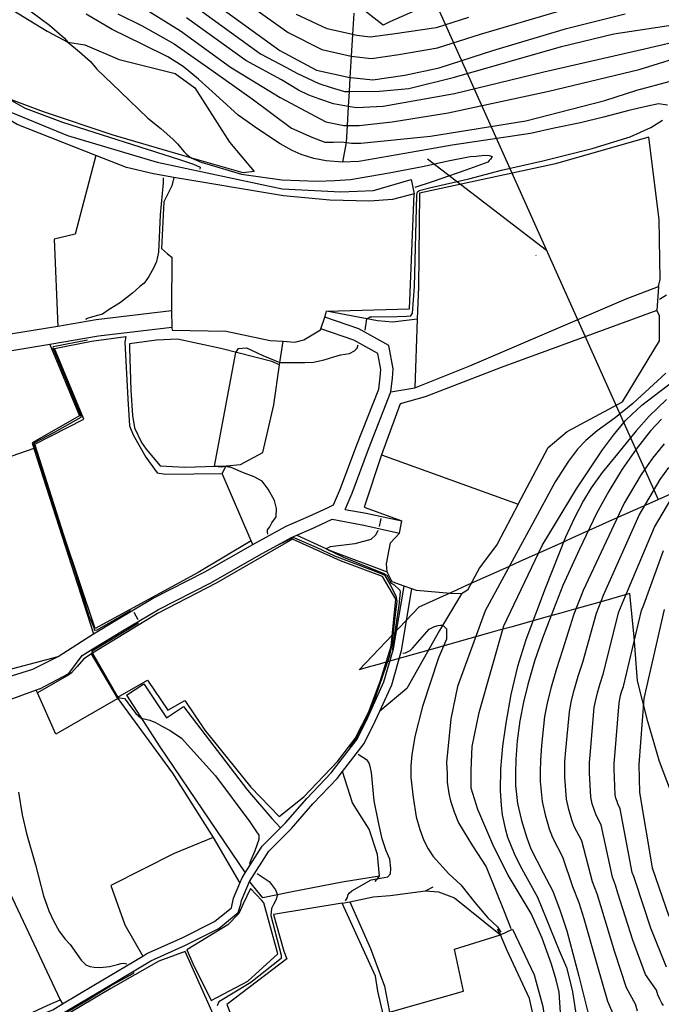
# Model space of a CAD drawing. Header units: metres. Extents: x -53000 to -50572, y -90750 to -89873.
# Tile 10 of 28: x -52424 to -52347, y -90305 to -90186. Entities that reach past the tile are written whole.
import ezdxf

# ---------------------------------------------------------------- set-up
doc = ezdxf.new("R2010")
doc.units = ezdxf.units.M
for name, color, linetype in [('2101000', 7, 'Continuous'), ('5212110', 7, 'Continuous'), ('5212120', 7, 'Continuous'), ('6110110', 7, 'Continuous'), ('6110120', 7, 'Continuous'), ('6301000', 7, 'Continuous'), ('6302000', 7, 'Continuous'), ('7101000', 7, 'Continuous'), ('7102000', 7, 'Continuous'), ('7521000', 7, 'Continuous')]:
    doc.layers.add(name, color=color, linetype=linetype)
doc.layers.add('D-BMK-ROW', color=7, linetype='Continuous', lineweight=25, true_color=0xff8000)
picture_1 = doc.add_image_def('image1.tif', size_in_pixel=(4000, 3000))

msp = doc.modelspace()

# ---------------------------------------------------------------- linework, layer by layer
at = {"color": 1, "elevation": 64.16, "flags": 128}
msp.add_lwpolyline([(-52373.91, -90183.36), (-52346.9, -90243.58)], dxfattribs=at)
at = {"color": 6, "elevation": 64.16, "flags": 128}
msp.add_lwpolyline([(-52360.4, -90213.47), (-52374.81, -90202.42)], dxfattribs=at)
at = {"elevation": 0.21, "flags": 128}
msp.add_lwpolyline([(-52361.7, -90214.01), (-52361.68, -90214.05)], dxfattribs=at)
at = {"layer": '2101000'}
for points in [[(-52405.82, -90220.78, 48.57), (-52414.92, -90221.86, 48.09), (-52419.58, -90222.64, 47.78), (-52425.07, -90223.56, 47.41), (-52430.22, -90224.42, 47.07), (-52430.26, -90224.43, 47.07), (-52441.22, -90225.77, 44.97), (-52441.51, -90225.85, 44.9), (-52441.73, -90225.19, 44.9), (-52443.45, -90219.34, 44.9), (-52444.45, -90215.42, 44.9), (-52444.66, -90213.03, 45.12), (-52444.81, -90211.33, 45.27)], [(-52405.82, -90220.78, 48.57), (-52405.76, -90222.79, 48.57)], [(-52387.73, -90222.96, 48.57), (-52387.27, -90221.53, 48.57)], [(-52384.81, -90244.8, 51.27), (-52383.96, -90242.83, 51.27), (-52381.97, -90237.52, 51.39), (-52379.25, -90230.58, 51.16), (-52379.07, -90228.92, 51.16), (-52378.97, -90227.77, 50.93), (-52379.51, -90224.96, 50.36), (-52383.15, -90222.93, 49.91), (-52387.27, -90221.53, 48.57)], [(-52405.76, -90222.79, 48.57), (-52414.64, -90223.84, 48.09), (-52420.54, -90224.83, 47.69), (-52429.97, -90226.41, 47.07), (-52436.5, -90227.21, 45.82), (-52441.3, -90227.8, 44.9), (-52446.13, -90229.14, 44.45), (-52456.24, -90231.29, 44), (-52464.32, -90233.16, 43.31), (-52465.31, -90233.33, 43.12), (-52465.36, -90233.35, 42.74), (-52460.16, -90246.22, 43.43), (-52458.48, -90249.8, 43.58), (-52455.25, -90256.66, 43.88), (-52455.17, -90256.84, 43.88), (-52447.71, -90274.27, 44.11)], [(-52422.61, -90264.13, 46.27), (-52419.54, -90262.58, 46.84), (-52416.13, -90260.39, 47.18), (-52415.25, -90259.86, 47.29), (-52412.52, -90258.2, 47.63), (-52408.11, -90255.57, 48.43), (-52401.78, -90252.34, 48.88), (-52395.96, -90249.04, 49.79), (-52391.95, -90246.83, 50.25), (-52389.13, -90245.59, 51.04), (-52386.91, -90244.58, 51.16), (-52386.21, -90244.24, 51.27), (-52385.35, -90242.27, 51.27), (-52383.37, -90236.97, 51.39), (-52380.72, -90230.22, 51.16), (-52380.56, -90228.78, 51.16), (-52380.49, -90227.85, 50.93), (-52380.85, -90225.93, 50.36), (-52383.76, -90224.31, 49.91), (-52387.73, -90222.96, 48.57)], [(-52384.81, -90244.8, 51.27), (-52382.26, -90245.24, 51.61), (-52377.91, -90246.19, 52.52)], [(-52421.75, -90266.48, 46.27), (-52418.24, -90264.63, 46.84), (-52416.61, -90262.48, 47.05), (-52415.33, -90261.66, 47.18), (-52411.73, -90259.47, 47.63), (-52407.39, -90256.88, 48.43), (-52401.07, -90253.67, 48.88), (-52395.21, -90250.34, 49.79), (-52391.28, -90248.18, 50.25), (-52390.65, -90247.9, 50.43), (-52388.52, -90246.96, 51.04), (-52386.35, -90245.97, 51.15)], [(-52386.35, -90245.97, 51.15), (-52382.55, -90246.71, 51.61), (-52378.23, -90247.66, 52.52)], [(-52378.23, -90247.66, 52.52), (-52377.91, -90246.19, 52.52)], [(-52435.27, -90311.44, 44.34), (-52428.82, -90308.73, 45.13), (-52420.2, -90305.33, 45.13), (-52419.01, -90304.61, 45.21), (-52415.21, -90302.35, 45.47), (-52409.3, -90298.83, 46.21), (-52408.8, -90298.54, 46.27), (-52404.54, -90296.61, 46.95), (-52400.62, -90294.66, 47.29), (-52398.57, -90293, 47.41), (-52398.29, -90291.84, 47.75), (-52397.54, -90290.02, 47.83), (-52397.27, -90289.37, 47.86), (-52396.89, -90288.77, 47.93), (-52394.83, -90285.53, 48.32), (-52392.62, -90283.32, 48.58), (-52392, -90282.71, 48.66), (-52389.45, -90279.75, 49.23), (-52386.5, -90276.68, 49.68), (-52383.35, -90272.58, 50.14), (-52382.05, -90269.96, 50.7), (-52380.09, -90265.67, 51.27), (-52378.92, -90261.66, 52.07), (-52377.65, -90254.07, 52.78)], [(-52376.7, -90254.41, 52.78), (-52377.65, -90254.07, 52.78)], [(-52434.89, -90312.37, 44.34), (-52428.44, -90309.65, 45.13), (-52419.76, -90306.23, 45.13), (-52418.48, -90305.47, 45.21), (-52414.05, -90302.82, 45.47), (-52408.33, -90299.42, 46.27), (-52404.1, -90297.51, 46.95), (-52400.08, -90295.51, 47.29), (-52397.73, -90293.58, 47.41), (-52397.41, -90292.56, 47.64), (-52397.33, -90292.12, 47.75), (-52396.38, -90289.83, 47.86), (-52394.04, -90286.16, 48.32), (-52391.27, -90283.39, 48.66), (-52388.71, -90280.42, 49.23), (-52385.74, -90277.33, 49.68), (-52385.11, -90276.52, 49.77), (-52382.5, -90273.11, 50.14), (-52381.15, -90270.4, 50.7), (-52380.61, -90269.2, 50.86), (-52379.15, -90266.02, 51.27), (-52377.95, -90261.88, 52.07), (-52376.7, -90254.41, 52.78)], [(-52447.71, -90274.27, 44.11), (-52446.99, -90274.37, 44.36), (-52445.57, -90273.55, 44.45), (-52441.23, -90271.14, 44.56), (-52435.64, -90268.15, 45.25), (-52433.25, -90267.44, 45.37), (-52422.61, -90264.13, 46.27)], [(-52421.75, -90266.48, 46.27), (-52422.18, -90266.64, 46.23), (-52433.36, -90270.73, 45.25), (-52439.59, -90274.06, 44.56), (-52443.29, -90276.46, 44.45), (-52444.47, -90278.04, 44.34), (-52445.23, -90279.71, 44.11), (-52445.22, -90280.22, 44), (-52443.31, -90285.86, 43.88), (-52441.67, -90289.95, 43.58), (-52440.21, -90293.61, 43.31), (-52440.2, -90293.92, 43.31), (-52441.87, -90296.13, 43.2), (-52442.24, -90296.33, 43.18), (-52447.89, -90299.34, 42.86), (-52455.84, -90303.15, 42.4), (-52461.29, -90305.11, 42.29), (-52461.94, -90305.49, 42.29)]]:
    msp.add_polyline3d(points, dxfattribs=at)
at = {"layer": '5212110'}
for points in [[(-52405.54, -90204.64, 48.57), (-52407.98, -90204.18, 47.45), (-52411.27, -90203.41, 47.34), (-52414.99, -90201.95, 47.21), (-52424.49, -90198.22, 46.88), (-52425.62, -90197.52, 45.27)], [(-52376.45, -90206.61, 48.57), (-52379.06, -90207.3, 48.57), (-52381.84, -90207.5, 48.57), (-52386.63, -90207.39, 48.57), (-52392.27, -90206.84, 48.57), (-52405.54, -90204.64, 48.57)]]:
    msp.add_polyline3d(points, dxfattribs=at)
at = {"layer": '5212120'}
msp.add_polyline3d([(-52446.29, -90189.48, 43.1), (-52439.31, -90192, 43.53), (-52429.41, -90195.03, 44.65), (-52418.41, -90199.54, 45.32), (-52407.54, -90202.76, 45.54), (-52392.4, -90206.02, 46.89), (-52385.3, -90206.35, 46.89), (-52381.36, -90206.19, 46.89), (-52376.79, -90204.88, 47.12), (-52376.45, -90206.61, 48.57)], dxfattribs=at)
at = {"layer": '6110110'}
for points in [[(-52347.05, -90220.71, 52.78), (-52365.92, -90227.61, 52.78), (-52375.1, -90231.16, 52.78), (-52378.14, -90232, 52.78)], [(-52378.14, -90232, 52.78), (-52380.38, -90238.2, 52.78)], [(-52380.38, -90238.2, 52.78), (-52382.47, -90244.53, 52.78), (-52377.91, -90246.19, 52.52)], [(-52384.24, -90292.29, 51.47), (-52381.71, -90297.93, 51.47), (-52380.04, -90302.46, 51.47), (-52379.44, -90305.61, 51.7)], [(-52364.53, -90295.59, 54.2), (-52361.91, -90301.1, 54.2), (-52360.87, -90304.95, 53.97), (-52360.36, -90308.3, 53.86), (-52360.31, -90309.94, 53.86), (-52360.55, -90319.02, 53.13)]]:
    msp.add_polyline3d(points, dxfattribs=at)
at = {"layer": '6110120'}
for points in [[(-52376.37, -90230.06, 50.84), (-52369.69, -90227.43, 50.84), (-52350.77, -90219.3, 50.84), (-52346.84, -90217.81, 50.84)], [(-52346.84, -90217.81, 50.84), (-52347.05, -90220.71, 52.78)], [(-52379.25, -90230.58, 51.16), (-52376.37, -90230.06, 50.84)], [(-52379.77, -90309.49, 49.65), (-52380.13, -90306.04, 49.31), (-52380.84, -90303.1, 49.31), (-52381.1, -90301.27, 49.31), (-52385.15, -90292.44, 49.31), (-52384.24, -90292.29, 51.47)], [(-52365.99, -90296.25, 51.7), (-52364.53, -90295.59, 54.2)], [(-52360.55, -90319.02, 53.13), (-52361.51, -90318.87, 51.7), (-52361.5, -90312.73, 51.7), (-52361.57, -90310.28, 51.7), (-52361.78, -90307.02, 51.7), (-52362.48, -90303.98, 51.7), (-52365.22, -90298.06, 51.7), (-52365.99, -90296.25, 51.7)]]:
    msp.add_polyline3d(points, dxfattribs=at)
at = {"layer": '6301000'}
for points in [[(-52346.84, -90217.81, 50.84), (-52346.66, -90216.98, 50.84), (-52346.78, -90209.73, 50.84), (-52348.01, -90199.76, 50.84), (-52349.32, -90200.12, 50.84), (-52359.34, -90202.98, 50.84), (-52375.79, -90206.53, 50.84)], [(-52405.54, -90204.64, 48.57), (-52405.78, -90205.62, 48.57)], [(-52405.78, -90205.62, 48.57), (-52406.74, -90207.58, 48.57), (-52407.01, -90213.2, 48.57), (-52406.31, -90213.86, 48.57), (-52405.77, -90214.26, 48.57), (-52405.83, -90220.45, 48.57), (-52405.82, -90220.78, 48.57)], [(-52375.79, -90206.53, 50.84), (-52375.93, -90217.87, 50.84), (-52376.07, -90221.77, 50.84), (-52376.37, -90230.06, 50.84)], [(-52363.83, -90244.17, 52.78), (-52360.21, -90237.3, 52.78), (-52357.92, -90235.37, 52.78), (-52351.22, -90231.78, 52.78), (-52346.73, -90224.38, 52.78), (-52346.72, -90221.31, 52.78), (-52347.05, -90220.71, 52.78)], [(-52392.28, -90224.45, 48.57), (-52390.9, -90224.54, 48.57), (-52389.79, -90224.29, 48.57), (-52387.76, -90223.06, 48.57), (-52387.73, -90222.96, 48.57)], [(-52410.88, -90225.26, 49.59), (-52410.72, -90230.37, 49.59), (-52410.53, -90233.43, 49.59), (-52410.28, -90234.93, 49.59), (-52409.43, -90236.7, 49.59), (-52408.88, -90237.52, 49.59), (-52407.2, -90239.52, 49.59), (-52404.2, -90239.67, 49.59), (-52399.21, -90239.51, 50.16), (-52397.48, -90239.34, 50.62), (-52394.77, -90237.9, 50.73), (-52393.42, -90232.12, 50.5), (-52392.75, -90227.28, 50.16), (-52393.68, -90226.91, 50.16), (-52399.85, -90225.32, 49.93), (-52405.09, -90224.21, 49.71), (-52407.64, -90224.31, 49.59), (-52410.9, -90224.75, 49.59), (-52410.88, -90225.26, 49.59)], [(-52392.75, -90227.28, 50.16), (-52392.28, -90224.45, 48.57)], [(-52420.54, -90224.83, 47.69), (-52416.95, -90233.47, 47.66), (-52422.7, -90236.73, 47.66), (-52422.49, -90237.4, 47.66), (-52415.25, -90259.86, 47.29)], [(-52436.5, -90227.21, 45.82), (-52442.48, -90229.33, 46.13), (-52440.45, -90237.84, 46.36), (-52437.2, -90237.19, 46.36), (-52435.66, -90241.54, 46.46), (-52435.56, -90241.83, 46.47), (-52427.2, -90264.59, 46.36), (-52419.54, -90262.58, 46.84)], [(-52380.38, -90238.2, 52.78), (-52363.83, -90244.17, 52.78)], [(-52399.69, -90240.45, 48.57), (-52399.21, -90239.51, 50.16)], [(-52395.96, -90249.04, 49.79), (-52396.17, -90248.59, 48.57), (-52399.69, -90240.45, 48.57)], [(-52363.83, -90244.17, 52.78), (-52366.39, -90249, 52.78), (-52368.54, -90251.85, 52.78), (-52369.99, -90254.57, 52.78), (-52370.69, -90255.01, 52.78), (-52372.02, -90254.96, 52.78), (-52376.14, -90254.61, 52.78), (-52376.7, -90254.41, 52.78)], [(-52377.65, -90254.07, 52.78), (-52379.1, -90253.56, 52.78), (-52379.7, -90252.34, 52.78), (-52379.79, -90251.39, 52.78), (-52379.3, -90248.84, 52.78), (-52378.23, -90247.66, 52.52)], [(-52412.3, -90267.67, 46.29), (-52419.83, -90271.99, 46.29), (-52422.03, -90266.97, 46.29), (-52422.18, -90266.64, 46.23)], [(-52412.3, -90267.67, 46.29), (-52405.7, -90276.7, 46.7), (-52400.76, -90284.48, 46.7), (-52405.5, -90286.41, 46.7), (-52413.14, -90290.3, 46.36), (-52411.46, -90295.04, 46.36), (-52409.3, -90298.83, 46.21)], [(-52381.15, -90289.82, 50.34), (-52380.62, -90289.17, 49.55), (-52380.88, -90286.54, 49.55), (-52381.88, -90283.48, 49.55), (-52383.03, -90281.71, 49.55), (-52383.89, -90280.28, 49.55), (-52385.11, -90276.52, 49.77)], [(-52441.67, -90289.95, 43.58), (-52441.47, -90289.86, 44.08), (-52428.63, -90284.39, 44.08), (-52419.31, -90304.14, 44.08), (-52419.01, -90304.61, 45.21)], [(-52400.76, -90284.48, 46.7), (-52397.54, -90290.02, 47.83)], [(-52384.24, -90292.29, 51.47), (-52381.39, -90291.68, 51.47), (-52379.36, -90291.49, 51.47), (-52375.07, -90290.93, 51.68), (-52374.13, -90290.47, 51.59)], [(-52366.37, -90295.56, 51.59), (-52365.99, -90296.25, 51.7)], [(-52379.44, -90305.61, 51.7), (-52370.47, -90303.08, 51.7), (-52371.55, -90298.01, 51.7), (-52365.99, -90296.25, 51.7)]]:
    msp.add_polyline3d(points, dxfattribs=at)
at = {"layer": '6302000'}
for points in [[(-52414.99, -90201.95, 47.21), (-52417.48, -90211.49, 47.77), (-52420.01, -90212.1, 47.77), (-52419.58, -90222.64, 47.78)], [(-52422.49, -90237.4, 47.66), (-52430.51, -90240.19, 47.38), (-52435.66, -90241.54, 46.46)]]:
    msp.add_polyline3d(points, dxfattribs=at)
at = {"layer": '7101000'}
for points in [[(-52402.48, -90182.17, 60), (-52392.69, -90189.28, 60), (-52388.25, -90191.65, 60), (-52384.21, -90192.51, 60), (-52384.1, -90192.54, 60), (-52381.43, -90192.83, 60), (-52377.58, -90192.24, 60), (-52373.42, -90191.35, 60), (-52366.9, -90189.28, 60), (-52358.01, -90186.62, 60), (-52350.89, -90184.84, 60)], [(-52345.76, -90195.88, 50), (-52346.85, -90195.72, 50), (-52348.36, -90196.03, 50), (-52350.43, -90196.51, 50), (-52353.53, -90197.31, 50), (-52356.31, -90198.02, 50), (-52359.49, -90198.66, 50), (-52362.36, -90199.29, 50), (-52371.82, -90200.72, 50), (-52377.55, -90201.73, 50), (-52383.12, -90202.69, 50), (-52385.12, -90202.77, 50), (-52387.08, -90202.62, 50), (-52388.59, -90202.32, 50), (-52390.1, -90201.83, 50), (-52391.21, -90201.38, 50), (-52392.64, -90200.57, 50), (-52395.29, -90198.81, 50), (-52397.75, -90197.09, 50), (-52400.05, -90195, 50), (-52402.53, -90192.73, 50), (-52404.39, -90191.21, 50), (-52406.25, -90190.01, 50), (-52409.29, -90188.54, 50), (-52412.99, -90186.73, 50), (-52416.14, -90184.86, 50)], [(-52382.37, -90223.1, 50), (-52382.18, -90221.74, 50), (-52381.76, -90221.5, 50), (-52381.58, -90221.5, 50), (-52378.5, -90221.46, 50), (-52377.37, -90221.42, 50), (-52376.86, -90221.35, 50), (-52376.64, -90221.06, 50), (-52376.38, -90217.8, 50), (-52376.12, -90206.76, 50), (-52376.05, -90206.36, 50), (-52375.83, -90206.21, 50), (-52374.59, -90205.89, 50), (-52369.83, -90204.79, 50), (-52365.86, -90203.74, 50), (-52360.85, -90202.63, 50), (-52354.88, -90201.12, 50), (-52350.27, -90199.69, 50), (-52347.8, -90198.58, 50), (-52346.37, -90197.7, 50)], [(-52394.17, -90247.79, 50), (-52394.21, -90247.5, 50), (-52394.21, -90247.39, 50), (-52394.18, -90247.28, 50), (-52393.92, -90246.88, 50), (-52393.67, -90246.41, 50), (-52393.16, -90245.69, 50), (-52393.11, -90244.68, 50), (-52393.33, -90243.73, 50), (-52394.12, -90242.33, 50), (-52394.84, -90241.38, 50), (-52395.81, -90240.84, 50), (-52397.08, -90240.36, 50), (-52398.31, -90239.83, 50), (-52398.69, -90239.69, 50), (-52398.93, -90239.66, 50), (-52399.26, -90239.6, 50), (-52399.72, -90239.66, 50), (-52400.17, -90239.64, 50), (-52400.62, -90239.56, 50), (-52398.03, -90225.79, 50), (-52397.7, -90225.3, 50), (-52396.75, -90225.24, 50), (-52394.77, -90226.18, 50), (-52392.7, -90227, 50), (-52389.67, -90227, 50), (-52388.63, -90226.96, 50), (-52387.34, -90226.69, 50), (-52386.79, -90226.52, 50), (-52386.04, -90226.29, 50), (-52385.31, -90226.1, 50), (-52384.28, -90225.92, 50), (-52383.66, -90225.59, 50), (-52383.33, -90225.26, 50), (-52383.23, -90224.88, 50)], [(-52346.5, -90233.88, 60), (-52347.81, -90235.28, 60), (-52349.54, -90237.48, 60), (-52351.27, -90239.93, 60), (-52352.86, -90242.57, 60), (-52354.38, -90245.28, 60), (-52356.43, -90249.61, 60), (-52358.42, -90254.01, 60), (-52359.85, -90257.61, 60), (-52360.92, -90260.36, 60), (-52361.87, -90263.17, 60), (-52362.68, -90265.97, 60), (-52363.19, -90268.12, 60), (-52363.64, -90270.39, 60), (-52363.95, -90272.79, 60), (-52364.14, -90275.05, 60), (-52364.15, -90276.66, 60), (-52364.17, -90278.21, 60), (-52363.91, -90280.39, 60), (-52363.46, -90282.43, 60), (-52362.81, -90284.53, 60), (-52362.32, -90285.86, 60), (-52360.82, -90288.76, 60), (-52359.66, -90290.97, 60), (-52358.75, -90293.38, 60), (-52357.96, -90295.79, 60), (-52356.51, -90301.27, 60), (-52355.34, -90305.93, 60)], [(-52384.22, -90273.56, 50), (-52384.16, -90273.43, 50), (-52383.51, -90272.63, 50), (-52382.88, -90271.37, 50), (-52382.08, -90269.83, 50), (-52381.09, -90267.38, 50), (-52379.4, -90262.47, 50), (-52379.14, -90261.32, 50), (-52378.73, -90257.88, 50), (-52378.49, -90255.89, 50), (-52378.57, -90255.4, 50), (-52379.36, -90253.85, 50), (-52379.91, -90252.88, 50), (-52380.12, -90252.69, 50), (-52381.46, -90252.19, 50), (-52386.06, -90250.44, 50), (-52388.25, -90249.41, 50), (-52390.88, -90248.26, 50), (-52391.16, -90248.24, 50), (-52391.77, -90248.56, 50), (-52393.2, -90249.25, 50)], [(-52346.17, -90256.9, 70), (-52348.63, -90267.66, 70), (-52349.24, -90275.65, 70), (-52349.14, -90279.06, 70), (-52347.62, -90288.17, 70), (-52345.6, -90293.99, 70)], [(-52384.74, -90292.17, 50), (-52384.5, -90291.74, 50), (-52384.42, -90291.37, 50), (-52384.29, -90291.23, 50), (-52383.98, -90290.95, 50), (-52381.64, -90289.61, 50), (-52380.05, -90289.31, 50), (-52379.62, -90289.25, 50), (-52379.31, -90288.88, 50), (-52379.25, -90288.24, 50), (-52379.37, -90287.12, 50), (-52379.81, -90286.08, 50), (-52380.31, -90284.65, 50), (-52380.73, -90282.84, 50), (-52381.27, -90280.04, 50), (-52381.62, -90276.63, 50), (-52381.75, -90275.88, 50), (-52381.88, -90275.49, 50), (-52382.1, -90275.19, 50), (-52382.65, -90274.8, 50), (-52383.22, -90274.46, 50), (-52383.23, -90274.45, 50)]]:
    msp.add_polyline3d(points, dxfattribs=at)
at = {"layer": '7102000'}
for points in [[(-52437.83, -90173.96, 46), (-52435.46, -90176.1, 46), (-52435.27, -90176.76, 46), (-52435.02, -90177.85, 46), (-52434.97, -90179.52, 46), (-52435.17, -90181.6, 46), (-52435.63, -90183.93, 46), (-52435.7, -90186.44, 46), (-52435.66, -90187.73, 46), (-52435.25, -90189.36, 46), (-52434.75, -90190.38, 46), (-52434.11, -90191.03, 46), (-52432.74, -90191.79, 46), (-52431.6, -90192.24, 46), (-52430.46, -90192.85, 46), (-52425.53, -90195.12, 46), (-52423.55, -90196.23, 46), (-52419, -90197.93, 46), (-52404.85, -90202.47, 46), (-52403.14, -90203, 46), (-52402.33, -90203.37, 46), (-52402.37, -90203.62, 46)], [(-52428.27, -90180.51, 48), (-52420.6, -90186.18, 48), (-52418.77, -90187.79, 48), (-52418.36, -90188.27, 48), (-52416.97, -90189.43, 48), (-52415.62, -90190.6, 48), (-52414.85, -90191.54, 48), (-52412.02, -90194.23, 48), (-52408.69, -90197.46, 48), (-52407.1, -90198.69, 48), (-52405.61, -90200.05, 48), (-52405.04, -90200.61, 48), (-52404.74, -90201.01, 48), (-52404.29, -90201.51, 48), (-52404.02, -90201.77, 48), (-52403.7, -90202.04, 48), (-52403.36, -90202.27, 48), (-52402.23, -90202.79, 48), (-52397.35, -90204.22, 48), (-52392.44, -90204.92, 48), (-52388.18, -90205.06, 48), (-52386.05, -90205.01, 48), (-52384.14, -90204.88, 48), (-52379.47, -90204.08, 48), (-52375.43, -90203.28, 48), (-52372.34, -90202.61, 48), (-52369.65, -90202.09, 48), (-52368.93, -90202.03, 48), (-52367.92, -90201.91, 48), (-52367.36, -90201.97, 48), (-52366.99, -90202.09, 48), (-52367.19, -90202.43, 48), (-52367.34, -90202.59, 48), (-52367.52, -90202.76, 48), (-52370.2, -90203.75, 48), (-52374.26, -90205.16, 48), (-52376.34, -90205.85, 48)], [(-52400.61, -90180.7, 62), (-52391.69, -90187.09, 62), (-52387.61, -90189.16, 62), (-52384.05, -90189.93, 62), (-52383.73, -90190, 62), (-52381.59, -90190.23, 62), (-52378.29, -90189.76, 62), (-52373.6, -90188.93, 62), (-52368.39, -90187.27, 62), (-52359.08, -90184.54, 62)], [(-52409.41, -90183.98, 54), (-52404.74, -90186.88, 54), (-52398.68, -90191.26, 54), (-52392.67, -90194.95, 54), (-52387.12, -90197.88, 54), (-52384.96, -90198.34, 54), (-52384.55, -90198.34, 54), (-52383.11, -90198.34, 54), (-52379.1, -90197.88, 54), (-52372.32, -90196.8, 54), (-52360.14, -90194.18, 54), (-52349.19, -90191.56, 54), (-52342.7, -90189.53, 54), (-52332.88, -90186.49, 54), (-52329.55, -90185.17, 54)], [(-52403.23, -90183.74, 58), (-52395.03, -90189.67, 58), (-52391.89, -90191.31, 58), (-52390.64, -90191.99, 58), (-52387.97, -90193.25, 58), (-52386.5, -90193.74, 58), (-52384.89, -90194.22, 58), (-52384.31, -90194.21, 58), (-52380.64, -90194.18, 58), (-52377.09, -90193.87, 58), (-52371.54, -90192.49, 58), (-52358.59, -90188.79, 58), (-52352.27, -90187.25, 58), (-52344.26, -90186.02, 58), (-52338.09, -90184.79, 58)], [(-52412.31, -90184.82, 52), (-52409.35, -90186.26, 52), (-52405.49, -90188.44, 52), (-52401.45, -90191.26, 52), (-52396.06, -90195.11, 52), (-52391.28, -90198.65, 52), (-52388.81, -90199.73, 52), (-52387.27, -90200.34, 52), (-52386.19, -90200.34, 52), (-52385.2, -90200.33, 52), (-52384.67, -90200.39, 52), (-52384.02, -90200.47, 52), (-52382.88, -90200.47, 52), (-52374.45, -90199.61, 52), (-52362.92, -90197.78, 52), (-52353.37, -90195.32, 52), (-52349.47, -90194.05, 52), (-52345.57, -90193.01, 52)], [(-52331.66, -90184.8, 56), (-52335.03, -90186.03, 56), (-52339.17, -90186.94, 56), (-52348.57, -90189.1, 56), (-52360.75, -90191.87, 56), (-52371.54, -90194.49, 56), (-52380.18, -90196.03, 56), (-52383.42, -90196.19, 56), (-52384.41, -90196.02, 56), (-52386.19, -90195.72, 56), (-52387.86, -90195.16, 56), (-52389.2, -90194.67, 56), (-52390.44, -90194.08, 56), (-52392.51, -90192.8, 56), (-52396.83, -90190.49, 56), (-52403.99, -90185.31, 56)], [(-52369.87, -90185.25, 64), (-52373.78, -90186.5, 64), (-52379.01, -90187.28, 64), (-52381.75, -90187.63, 64), (-52383.36, -90187.46, 64), (-52383.9, -90187.34, 64), (-52386.98, -90186.66, 64), (-52390.69, -90184.89, 64)], [(-52406.81, -90204.65, 48), (-52406.84, -90204.93, 48), (-52406.84, -90205.28, 48), (-52407.19, -90209.13, 48), (-52407.37, -90213.67, 48), (-52407.65, -90214.78, 48), (-52407.95, -90215.52, 48), (-52408.55, -90216.59, 48), (-52409.12, -90217.43, 48), (-52409.66, -90217.83, 48), (-52410.53, -90218.63, 48), (-52411.97, -90219.75, 48), (-52413.48, -90220.7, 48), (-52414.15, -90221.16, 48), (-52415.37, -90221.47, 48), (-52416.15, -90221.75, 48), (-52416.17, -90221.84, 48)], [(-52345.89, -90218.85, 52), (-52346.75, -90219.41, 52)], [(-52415.97, -90224.3, 48), (-52420.15, -90225.12, 48), (-52420.18, -90225.22, 48), (-52420.1, -90225.44, 48), (-52416.98, -90232.96, 48), (-52416.81, -90233.5, 48), (-52416.81, -90233.56, 48), (-52416.81, -90233.68, 48), (-52420.03, -90235.47, 48), (-52422.49, -90236.78, 48), (-52422.48, -90236.86, 48), (-52419.1, -90247.5, 48), (-52417.59, -90251.98, 48), (-52415.82, -90257.65, 48), (-52415.2, -90259.07, 48), (-52415.17, -90259.3, 48), (-52415.12, -90259.4, 48), (-52415.06, -90259.39, 48), (-52414.81, -90259.35, 48), (-52410.82, -90257.06, 48), (-52410.73, -90257.02, 48)], [(-52358.54, -90308.15, 56), (-52358.88, -90303.2, 56), (-52359.24, -90301.71, 56), (-52359.8, -90299.82, 56), (-52360.94, -90296.68, 56), (-52362.26, -90293.68, 56), (-52365.04, -90289.06, 56), (-52366.8, -90285.61, 56), (-52368.72, -90281.11, 56), (-52369.54, -90278.52, 56), (-52369.54, -90276.33, 56), (-52369.4, -90273.47, 56), (-52368.58, -90269.37, 56), (-52365.58, -90258.86, 56), (-52360.93, -90249.17, 56), (-52356.78, -90242.29, 56), (-52355.15, -90239.87, 56), (-52353.63, -90237.58, 56), (-52352.32, -90235.79, 56), (-52350.87, -90234.05, 56), (-52350.08, -90233.29, 56), (-52348.88, -90232.19, 56), (-52343.42, -90228.01, 56)], [(-52345.97, -90228.32, 54), (-52349.96, -90231.99, 54), (-52352.09, -90233.69, 54), (-52354.27, -90235.28, 54), (-52355.65, -90236.45, 54), (-52356.66, -90237.51, 54), (-52357.77, -90238.95, 54), (-52359.37, -90241.44, 54), (-52362.08, -90246.47, 54), (-52367.83, -90257.06, 54), (-52371.19, -90266.23, 54), (-52372.01, -90270.11, 54), (-52372.53, -90275.41, 54), (-52372.43, -90276.79, 54)], [(-52345.9, -90231.48, 58), (-52347.98, -90233.52, 58), (-52349.56, -90235.27, 58), (-52351.84, -90238.05, 58), (-52353.68, -90240.31, 58), (-52354.99, -90242.19, 58), (-52355.94, -90243.73, 58), (-52357.05, -90245.87, 58), (-52358.12, -90248.15, 58), (-52360.57, -90254.35, 58), (-52362.92, -90260.59, 58), (-52363.91, -90263.78, 58), (-52364.72, -90267.18, 58), (-52365.34, -90270.67, 58), (-52365.75, -90273.42, 58), (-52365.99, -90276.16, 58), (-52366.04, -90278.8, 58), (-52365.9, -90280.62, 58), (-52365.77, -90281.75, 58), (-52365.4, -90283.38, 58), (-52365.14, -90284.46, 58), (-52364.35, -90286.43, 58), (-52363.62, -90287.9, 58)], [(-52346.19, -90236.84, 62), (-52347.57, -90238.6, 62), (-52348.95, -90240.56, 62), (-52351.03, -90244.02, 62), (-52355.97, -90254.59, 62), (-52357.11, -90257.47, 62), (-52358.47, -90261.82, 62), (-52359.22, -90264.07, 62), (-52359.87, -90266.31, 62), (-52360.28, -90268.03, 62), (-52360.64, -90269.84, 62), (-52361.01, -90273.36, 62), (-52361.16, -90275.17, 62), (-52361.17, -90276.46, 62), (-52361.18, -90277.7, 62), (-52360.95, -90280.12, 62), (-52360.59, -90281.75, 62), (-52360.08, -90283.43, 62), (-52359.69, -90284.5, 62), (-52358.48, -90286.82, 62), (-52357.25, -90290.41, 62), (-52356.52, -90292.34, 62), (-52355.9, -90294.27, 62), (-52354.33, -90299.82, 62), (-52353.03, -90304.3, 62), (-52352.16, -90306.34, 62)], [(-52354.3, -90291.3, 64), (-52354.84, -90289.85, 64), (-52356.15, -90284.88, 64), (-52357.05, -90283.14, 64), (-52357.35, -90282.34, 64), (-52357.73, -90281.08, 64), (-52358, -90279.85, 64), (-52358.2, -90277.18, 64), (-52358.19, -90276.26, 64), (-52358.18, -90275.29, 64), (-52358.07, -90273.93, 64), (-52357.63, -90269.3, 64), (-52357.37, -90267.93, 64), (-52357.06, -90266.65, 64), (-52356.57, -90264.96, 64), (-52356.01, -90263.28, 64), (-52354.38, -90257.33, 64), (-52353.52, -90255.16, 64), (-52349.2, -90245.47, 64), (-52346.64, -90241.18, 64), (-52345.61, -90239.71, 64)], [(-52355.21, -90276.67, 66), (-52355.21, -90276.06, 66), (-52355.2, -90275.41, 66), (-52355.13, -90274.51, 66), (-52354.63, -90268.75, 66), (-52354.45, -90267.84, 66), (-52354.25, -90266.98, 66), (-52353.92, -90265.86, 66), (-52353.55, -90264.74, 66), (-52351.64, -90257.18, 66), (-52351.07, -90255.74, 66), (-52347.36, -90246.93, 66), (-52344.33, -90241.81, 66)], [(-52380.46, -90245.89, 52), (-52380.66, -90246.87, 52)], [(-52380.82, -90247.34, 52), (-52381.07, -90247.87, 52), (-52381.67, -90248.43, 52), (-52383.61, -90248.94, 52), (-52386.26, -90249.26, 52), (-52386.61, -90249.33, 52), (-52387.09, -90249.56, 52), (-52385, -90250.55, 52), (-52380.09, -90252.53, 52), (-52379.76, -90252.76, 52), (-52379.53, -90253.09, 52), (-52379.22, -90253.7, 52), (-52378.87, -90253.93, 52), (-52378.18, -90254.56, 52), (-52378.15, -90254.8, 52), (-52378.31, -90256.37, 52), (-52379, -90261.21, 52), (-52379.07, -90261.76, 52)], [(-52348.62, -90256.32, 68), (-52346.25, -90249.78, 68)], [(-52345.88, -90300.18, 68), (-52347.78, -90295.45, 68), (-52349.69, -90289.7, 68), (-52349.85, -90289.21, 68), (-52350.03, -90288.73, 68), (-52351.48, -90281, 68), (-52351.78, -90280.42, 68), (-52351.88, -90280.15, 68), (-52352.01, -90279.73, 68), (-52352.1, -90279.32, 68), (-52352.23, -90276.16, 68), (-52352.23, -90275.85, 68), (-52352.22, -90275.53, 68), (-52352.19, -90275.08, 68), (-52351.63, -90268.21, 68), (-52351.54, -90267.75, 68), (-52351.44, -90267.32, 68), (-52351.28, -90266.76, 68), (-52351.09, -90266.2, 68), (-52348.9, -90257.04, 68), (-52348.62, -90256.32, 68)], [(-52410.37, -90257.21, 48), (-52409.89, -90258.09, 48)], [(-52409.79, -90258.54, 48), (-52409.8, -90258.54, 48), (-52415.41, -90261.95, 48), (-52415.48, -90262.05, 48), (-52415.47, -90262.14, 48), (-52415.42, -90262.24, 48), (-52412.81, -90266.76, 48), (-52412.3, -90267.55, 48), (-52412.18, -90267.58, 48), (-52412.05, -90267.59, 48), (-52411.8, -90267.62, 48), (-52411.51, -90267.68, 48), (-52411.29, -90267.91, 48), (-52410.9, -90268.47, 48), (-52410.14, -90269.48, 48), (-52409.47, -90270.05, 48), (-52408.43, -90270.29, 48), (-52407.77, -90270.58, 48), (-52406.91, -90271.07, 48), (-52405.96, -90271.56, 48), (-52404.61, -90272.46, 48), (-52400.5, -90277.02, 48), (-52396.35, -90282.6, 48), (-52395.61, -90283.67, 48), (-52395.24, -90284.2, 48), (-52395.24, -90284.73, 48), (-52395.73, -90286.09, 48), (-52396.35, -90287.52, 48), (-52396.36, -90287.72, 48)], [(-52377.8, -90262.2, 52), (-52377.48, -90262.15, 52), (-52376.93, -90261.88, 52), (-52376.61, -90261.54, 52), (-52374.61, -90259.28, 52), (-52373.96, -90258.94, 52), (-52373.55, -90258.83, 52), (-52373.23, -90258.8, 52), (-52372.97, -90258.8, 52), (-52372.53, -90259.22, 52), (-52372.53, -90260.49, 52), (-52373.5, -90262.73, 52), (-52375.44, -90268.62, 52), (-52376.34, -90272.25, 52), (-52376.73, -90274.5, 52), (-52376.82, -90275.83, 52), (-52376.82, -90277.24, 52), (-52376.57, -90279.64, 52), (-52376.18, -90281.99, 52), (-52375.76, -90283.53, 52), (-52375.27, -90284.83, 52), (-52374.74, -90285.85, 52), (-52374.12, -90286.78, 52), (-52372.23, -90288.89, 52), (-52370.78, -90290.2, 52), (-52369.08, -90292.36, 52), (-52367.51, -90294.19, 52), (-52366.35, -90295.31, 52), (-52366.13, -90295.63, 52), (-52365.94, -90295.95, 52)], [(-52372.43, -90276.79, 54), (-52372.44, -90277.79, 54), (-52372.22, -90279.15, 54), (-52372.05, -90280.05, 54), (-52371.6, -90281.4, 54), (-52371.06, -90282.7, 54), (-52369.38, -90285.5, 54), (-52367.71, -90288.03, 54), (-52365.54, -90293.45, 54)], [(-52346.25, -90304.8, 66), (-52346.47, -90304.52, 66), (-52346.71, -90304.04, 66), (-52346.93, -90303.53, 66), (-52347.11, -90302.95, 66), (-52348.43, -90301.05, 66), (-52349.96, -90296.91, 66), (-52351.76, -90291.22, 66), (-52352.07, -90290.25, 66), (-52352.44, -90289.29, 66), (-52353.81, -90282.94, 66), (-52354.42, -90281.78, 66), (-52354.61, -90281.24, 66), (-52354.87, -90280.41, 66), (-52355.05, -90279.59, 66), (-52355.21, -90276.67, 66)], [(-52424.34, -90279, 46), (-52423.89, -90281.76, 46), (-52423.36, -90284.01, 46), (-52422.29, -90287.79, 46), (-52421.31, -90291.53, 46), (-52420.66, -90293.37, 46), (-52420.08, -90294.67, 46), (-52419.41, -90295.83, 46), (-52418.74, -90296.76, 46), (-52418.08, -90297.45, 46), (-52416.76, -90299.32, 46), (-52416.19, -90299.89, 46), (-52415.7, -90300.1, 46), (-52415.19, -90300.19, 46), (-52414.47, -90300.22, 46), (-52413.32, -90300.1, 46), (-52412.36, -90299.86, 46), (-52411.91, -90299.74, 46), (-52411.55, -90299.68, 46), (-52411.21, -90299.76, 46)], [(-52363.62, -90287.9, 58), (-52361.49, -90291.7, 58), (-52358.9, -90298.16, 58), (-52357.99, -90300.2, 58), (-52357.69, -90301.45, 58), (-52357.27, -90303.17, 58), (-52356.74, -90306.58, 58)], [(-52395.46, -90288.85, 48), (-52394, -90289.82, 48), (-52393.72, -90290.19, 48), (-52393.22, -90290.81, 48), (-52392.98, -90291.43, 48), (-52393.18, -90292.08, 48), (-52393.47, -90292.61, 48), (-52393.72, -90293.06, 48), (-52393.8, -90293.94, 48), (-52392.53, -90298.74, 48), (-52392.53, -90299.11, 48), (-52396.23, -90302.03, 48), (-52400.09, -90304.37, 48), (-52400.29, -90304.86, 48)], [(-52349.38, -90305.52, 64), (-52349.63, -90304.64, 64), (-52350.73, -90302.67, 64), (-52352.14, -90298.36, 64), (-52353.83, -90292.74, 64), (-52354.3, -90291.3, 64)], [(-52365.54, -90293.45, 54), (-52364.74, -90295.51, 54)], [(-52410.34, -90300.81, 46), (-52410.34, -90300.82, 46), (-52410.49, -90300.97, 46), (-52412.87, -90302.27, 46), (-52416.01, -90304.22, 46), (-52420.79, -90306.99, 46), (-52424.24, -90308.35, 46), (-52424.31, -90308.41, 46), (-52424.33, -90308.47, 46), (-52423.72, -90309.65, 46), (-52422.25, -90312.89, 46), (-52418.17, -90321.42, 46), (-52416.58, -90325.49, 46), (-52413.27, -90333.47, 46), (-52413.04, -90333.51, 46), (-52407.84, -90332, 46), (-52407.75, -90332.06, 46), (-52406.62, -90334.85, 46), (-52404.57, -90340.12, 46), (-52404.55, -90340.18, 46), (-52402.39, -90339.79, 46)]]:
    msp.add_polyline3d(points, dxfattribs=at)
at = {"layer": '7521000'}
for points in [[(-52438.65, -90174.58, 44.5), (-52431.96, -90177.78, 47.66), (-52426.47, -90183.48, 47.66), (-52420.85, -90186.94, 47.89), (-52418.36, -90188.27, 48), (-52416.31, -90188.59, 48.11), (-52412.17, -90190.37, 48.46), (-52405.38, -90192.03, 48.8), (-52402.98, -90193.77, 48.8), (-52398.79, -90200.35, 49.02), (-52395.82, -90203.91, 48.91), (-52397.15, -90204.07, 48.46), (-52403.36, -90202.27, 48), (-52412.89, -90199.52, 47.09), (-52421.33, -90196.68, 46.41), (-52429.53, -90193.63, 45.61), (-52440.54, -90190.6, 44.7)], [(-52383.75, -90184.74, 66), (-52383.9, -90187.34, 64), (-52384.05, -90189.93, 62), (-52384.21, -90192.52, 60), (-52384.31, -90194.21, 58), (-52384.41, -90196.02, 56), (-52384.55, -90198.34, 54), (-52384.67, -90200.39, 52), (-52385.12, -90202.77, 50)], [(-52387.27, -90221.53, 48.57), (-52387.04, -90220.8, 48.57), (-52376.99, -90220.54, 48.57), (-52376.45, -90206.61, 48.57)], [(-52376.07, -90221.77, 50.84), (-52379.02, -90222.12, 50.5), (-52380.86, -90221.99, 50.39), (-52387.04, -90220.8, 48.57)], [(-52405.76, -90222.79, 48.57), (-52405.75, -90223.1, 48.57), (-52399.21, -90223.24, 48.57), (-52393.87, -90224.35, 48.57), (-52392.28, -90224.45, 48.57)], [(-52396.17, -90248.59, 48.57), (-52402.59, -90252.43, 48.57), (-52415.04, -90259.21, 48.57), (-52418.83, -90247.91, 48.57), (-52422.35, -90236.89, 48.57), (-52416.43, -90233.87, 48.57), (-52419.97, -90225.33, 48.57), (-52415.5, -90224.43, 48.57), (-52411.33, -90223.85, 48.57), (-52411.46, -90224.55, 48.57)], [(-52411.46, -90224.55, 48.57), (-52411.1, -90231.41, 48.57), (-52410.9, -90234.67, 48.57), (-52410.45, -90235.78, 48.57), (-52408.94, -90238.48, 48.57), (-52407.56, -90240.36, 48.57), (-52406.53, -90240.52, 48.57), (-52399.69, -90240.45, 48.57)], [(-52390.65, -90247.9, 50.43), (-52386.62, -90249.78, 52.21), (-52379.7, -90252.34, 52.78)], [(-52415.39, -90262.17, 48.91), (-52412.32, -90267.5, 48.91), (-52408.73, -90265.43, 48.91), (-52406.24, -90269.08, 48.91), (-52404.21, -90267.93, 48.91), (-52401.79, -90271.48, 48.91), (-52396.23, -90278.4, 48.91), (-52392.78, -90281.93, 48.91), (-52389.79, -90279.56, 48.91), (-52385.73, -90275.3, 48.91), (-52383.58, -90272.51, 48.91), (-52381.97, -90269.37, 48.91), (-52380.56, -90265.6, 48.91), (-52379.24, -90261.32, 48.91), (-52378.66, -90255.63, 48.91), (-52380.27, -90252.9, 48.91), (-52385.36, -90251, 48.91), (-52391.17, -90248.38, 48.91), (-52400.39, -90253.71, 48.91), (-52407.5, -90257.38, 48.91), (-52415.39, -90262.17, 48.91)], [(-52370.69, -90255.01, 52.78), (-52373.36, -90259.46, 51.87), (-52377.33, -90266.47, 51.07), (-52380.61, -90269.2, 50.86)], [(-52412.3, -90267.67, 46.29), (-52415.51, -90262.25, 46.29), (-52416.43, -90262.88, 46.29), (-52417.23, -90263.81, 46.29), (-52417.92, -90264.55, 46.29), (-52418.24, -90264.82, 46.29), (-52422.03, -90266.97, 46.29)], [(-52411.27, -90267.27, 48.18), (-52409.16, -90265.88, 48.18), (-52406.42, -90269.99, 48.18), (-52404.35, -90268.63, 48.18), (-52396.61, -90278.74, 48.18), (-52393.65, -90282.17, 48.18), (-52392.62, -90283.32, 48.58)], [(-52411.27, -90267.27, 48.18), (-52407.23, -90273.52, 47.77), (-52396.89, -90288.77, 47.93)], [(-52380.62, -90289.17, 49.55), (-52385.14, -90289.88, 48.91), (-52391.21, -90291.07, 48.09), (-52394.74, -90291.78, 47.91), (-52396.38, -90289.83, 47.86)], [(-52403.23, -90299.73, 47.38), (-52401.03, -90304.21, 47.38), (-52396.58, -90301.86, 47.38), (-52392.95, -90298.55, 47.38), (-52394.63, -90292.39, 47.38), (-52394.89, -90292.11, 47.38), (-52396.24, -90290.67, 47.38), (-52397.15, -90292.51, 47.38), (-52397.66, -90293.68, 47.38), (-52399, -90295.04, 47.38), (-52403.94, -90298.06, 47.38), (-52403.23, -90299.73, 47.38)], [(-52375.07, -90290.93, 51.68), (-52373.5, -90291.07, 51.59), (-52371.54, -90291.8, 51.59), (-52365.99, -90296.25, 51.7)], [(-52385.15, -90292.44, 49.31), (-52393.48, -90293.8, 48.74), (-52392.22, -90298.25, 48.63), (-52391.84, -90299.16, 48.52), (-52399.1, -90304.7, 48.29), (-52395.73, -90313.08, 48.74), (-52394.48, -90316.02, 49.65)], [(-52441.74, -90296.37, 44.08), (-52435.75, -90311.38, 44.08), (-52430.38, -90309.22, 44.08), (-52420.85, -90304.83, 44.08), (-52419.31, -90304.14, 44.08)], [(-52424.17, -90308.57, 46.13), (-52418.66, -90320.01, 46.13), (-52412.32, -90316.65, 46.13), (-52398.36, -90311.28, 46.13), (-52404.16, -90298.3, 46.13), (-52407.34, -90299.47, 46.13), (-52413.16, -90302.77, 46.13), (-52420.09, -90306.89, 46.13), (-52424.17, -90308.57, 46.13)]]:
    msp.add_polyline3d(points, dxfattribs=at)
at = {"layer": 'D-BMK-ROW'}
for points in [[(-52373.91, -90183.36, 64.16), (-52379.38, -90185.81, 64.04), (-52380.2, -90186.18, 64.94), (-52383.29, -90183.76, 66.76)], [(-52344.94, -90279.96, 72.72), (-52346.72, -90275.28, 71.75), (-52348.16, -90270.45, 70.48), (-52349.41, -90265.53, 69.1), (-52349.82, -90260.23, 67.88), (-52350.33, -90254.98, 66.34), (-52353.81, -90255.96, 64.25), (-52357.16, -90256.9, 62.1), (-52358.86, -90257.38, 60.97), (-52360.07, -90257.72, 60.86), (-52364.73, -90259.03, 57.91), (-52366.14, -90259.42, 57.74), (-52366.99, -90259.66, 57.23), (-52372.4, -90261.19, 53.85), (-52372.8, -90261.3, 53.59), (-52374.37, -90261.74, 53.43), (-52380.26, -90263.4, 49.79), (-52380.35, -90263.42, 49.73), (-52382.01, -90263.89, 49.56), (-52383.08, -90264.19, 48.91), (-52375.85, -90256.56, 52.44), (-52371.26, -90254.5, 55.24), (-52369.89, -90253.89, 55.21), (-52364.96, -90251.68, 58.21), (-52363.6, -90251.07, 58.18), (-52358.67, -90248.86, 61.18), (-52357.3, -90248.24, 61.15), (-52352.37, -90246.03, 64.15), (-52346.9, -90243.58, 64.27), (-52341.42, -90241.12, 64.15)]]:
    msp.add_polyline3d(points, dxfattribs=at)

# ---------------------------------------------------------------- pictures from other files: only their frames are drawn
image = msp.add_image(picture_1, insert=(-53000.13, -90749.88), size_in_units=(1000, 750))
image.dxf.flags = 7

doc.saveas('drawing.dxf')
